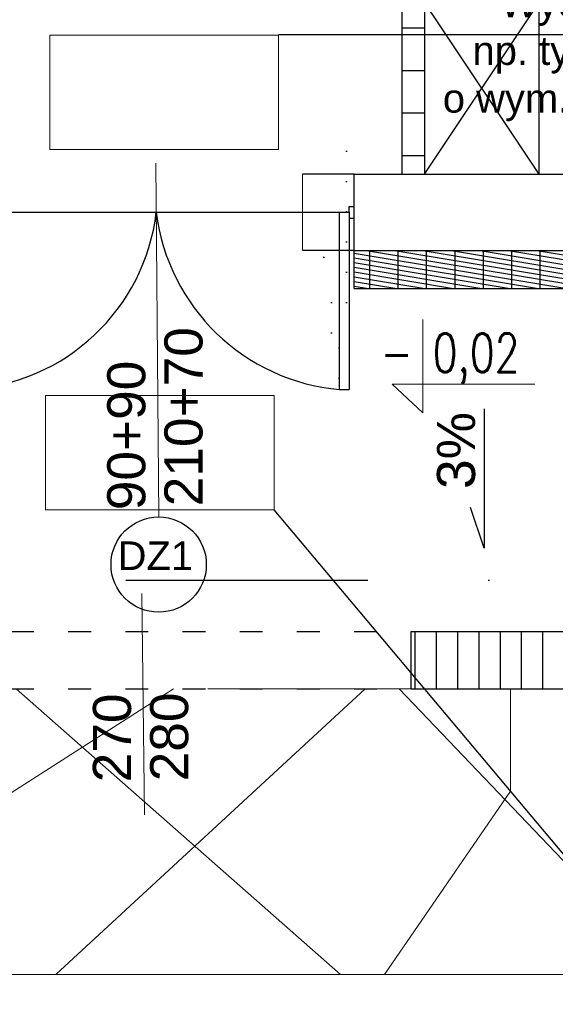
# Model space of a CAD drawing. Header units: millimetres. Extents: x 6197 to 108098, y 4257 to 29730.
# Tile 41 of 148: x 20131 to 20412, y 9572 to 10089. Entities that reach past the tile are written whole.
import ezdxf

# ---------------------------------------------------------------- set-up
doc = ezdxf.new("R2010")
doc.units = ezdxf.units.MM
doc.linetypes.add('ACAD_ISO03W100', pattern=[30, 12, -18])
doc.linetypes.add('DASHDOTX2', pattern=[50.8, 25.4, -12.7, 0, -12.7])
doc.layers.add('&_opisy_100', color=51, linetype='Continuous', lineweight=20)
doc.styles.add('Romans', font='romans.shx', dxfattribs={"width": 0.75})
doc.styles.get("Standard").update_dxf_attribs({"font": 'arial.ttf'})
doc.dimstyles.new('ISO-25', dxfattribs={"dimtxt": 2.5, "dimasz": 2.5, "dimexe": 1.25, "dimexo": 0.625, "dimtad": 1, "dimtxsty": 'Standard', "dimcen": 2.5, "dimadec": 0, "dimazin": 0, "dimtfac": 1, "dimtmove": 0, "dimatfit": 3, "dimfxl": 1, "dimarcsym": 0})

# ---------------------------------------------------------------- blocks, each defined once
blk = doc.blocks.new('_Oblique')
at = {"color": 0, "linetype": 'ByBlock', "lineweight": -2}
blk.add_line((-0.5, -0.5), (0.5, 0.5), dxfattribs=at)
blk = doc.blocks.new('*D493')
at = {"color": 0, "lineweight": -2, "transparency": 16777216}
blk.add_line((19259.33067422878, 9274.388910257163), (21143.33067399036, 9274.388910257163), dxfattribs=at)
at = {"layer": 'Defpoints', "color": 0, "transparency": 16777216}
for p in [(19259.33067422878, 9947.626542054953), (21143.33067399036, 9947.626542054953), (21143.33067399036, 9274.388910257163)]:
    blk.add_point(p, dxfattribs=at)
at = {"color": 0, "lineweight": -2, "transparency": 16777216, "xscale": 15, "yscale": 15, "zscale": 15, "rotation": 180}
blk.add_blockref('_Oblique', (19259.33067422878, 9274.388910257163), dxfattribs=at)
at = {"color": 0, "lineweight": -2, "transparency": 16777216, "xscale": 15, "yscale": 15, "zscale": 15}
blk.add_blockref('_Oblique', (21143.33067399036, 9274.388910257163), dxfattribs=at)
at = {"color": 0, "transparency": 16777216, "insert": (20213.55284148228, 9293.062703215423), "char_height": 20, "attachment_point": 5}
blk.add_mtext('1884', dxfattribs=at)
blk = doc.blocks.new('*D655')
at = {"color": 0, "lineweight": -2, "transparency": 16777216}
blk.add_line((20066.33067422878, 9388.267254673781), (20336.33067399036, 9388.267254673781), dxfattribs=at)
at = {"layer": 'Defpoints', "color": 0, "transparency": 16777216}
for p in [(20066.33067422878, 9737.626542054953), (20336.33067399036, 9737.626542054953), (20336.33067399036, 9388.267254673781)]:
    blk.add_point(p, dxfattribs=at)
at = {"color": 0, "lineweight": -2, "transparency": 16777216, "xscale": 15, "yscale": 15, "zscale": 15, "rotation": 180}
blk.add_blockref('_Oblique', (20066.33067422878, 9388.267254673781), dxfattribs=at)
at = {"color": 0, "lineweight": -2, "transparency": 16777216, "xscale": 15, "yscale": 15, "zscale": 15}
blk.add_blockref('_Oblique', (20336.33067399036, 9388.267254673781), dxfattribs=at)
at = {"color": 0, "transparency": 16777216, "insert": (20266.77535325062, 9406.94104763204), "char_height": 20, "attachment_point": 5}
blk.add_mtext('270', dxfattribs=at)
blk = doc.blocks.new('*D656')
at = {"color": 0, "lineweight": -2, "transparency": 16777216}
blk.add_line((20336.33067399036, 9388.267254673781), (20426.33065062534, 9388.267254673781), dxfattribs=at)
at = {"layer": 'Defpoints', "color": 0, "transparency": 16777216}
for p in [(20336.33067399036, 9737.626542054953), (20426.33065062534, 9737.626550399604), (20426.33065062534, 9388.267254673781)]:
    blk.add_point(p, dxfattribs=at)
at = {"color": 0, "lineweight": -2, "transparency": 16777216, "xscale": 15, "yscale": 15, "zscale": 15, "rotation": 180}
blk.add_blockref('_Oblique', (20336.33067399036, 9388.267254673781), dxfattribs=at)
at = {"color": 0, "lineweight": -2, "transparency": 16777216, "xscale": 15, "yscale": 15, "zscale": 15}
blk.add_blockref('_Oblique', (20426.33065062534, 9388.267254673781), dxfattribs=at)
at = {"color": 0, "transparency": 16777216, "insert": (20380.87754064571, 9406.94104763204), "char_height": 20, "attachment_point": 5}
blk.add_mtext('90', dxfattribs=at)
blk = doc.blocks.new('*D657')
at = {"color": 0, "lineweight": -2, "transparency": 16777216}
blk.add_line((20035.59906703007, 9767.626541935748), (20035.59906703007, 9737.626541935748), dxfattribs=at)
at = {"layer": 'Defpoints', "color": 0, "transparency": 16777216}
for p in [(20148.82180791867, 9767.626541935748), (20035.59906703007, 9737.626541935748), (20148.82180815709, 9737.626541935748)]:
    blk.add_point(p, dxfattribs=at)
at = {"color": 0, "lineweight": -2, "transparency": 16777216, "xscale": 15, "yscale": 15, "zscale": 15}
for p, rotation in [((20035.59906703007, 9767.626541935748), 90), ((20035.59906703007, 9737.626541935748), 270)]:
    blk.add_blockref('_Oblique', p, dxfattribs=dict(at, rotation=rotation))
at = {"color": 0, "transparency": 16777216, "insert": (20016.15491992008, 9721.101715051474), "char_height": 20, "attachment_point": 5, "rotation": 90}
blk.add_mtext('30', dxfattribs=at)
blk = doc.blocks.new('*D658')
at = {"color": 0, "lineweight": -2, "transparency": 16777216}
blk.add_line((20035.59906846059, 9947.626542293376), (20035.59906846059, 9767.626542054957), dxfattribs=at)
at = {"layer": 'Defpoints', "color": 0, "transparency": 16777216}
for p in [(20096.33067422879, 9947.626542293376), (20035.59906846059, 9767.626542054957), (20148.82180815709, 9767.626542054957)]:
    blk.add_point(p, dxfattribs=at)
at = {"color": 0, "lineweight": -2, "transparency": 16777216, "xscale": 15, "yscale": 15, "zscale": 15}
for p, rotation in [((20035.59906846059, 9947.626542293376), 90), ((20035.59906846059, 9767.626542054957), 270)]:
    blk.add_blockref('_Oblique', p, dxfattribs=dict(at, rotation=rotation))
at = {"color": 0, "transparency": 16777216, "insert": (20016.15491992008, 9862.36971338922), "char_height": 20, "attachment_point": 5, "rotation": 90}
blk.add_mtext('180', dxfattribs=at)
blk = doc.blocks.new('*D728')
at = {"color": 0, "lineweight": -2, "transparency": 16777216}
blk.add_line((20096.33067399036, 9324.388910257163), (20306.33067470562, 9324.388910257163), dxfattribs=at)
at = {"layer": 'Defpoints', "color": 0, "transparency": 16777216}
for p in [(20096.33067399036, 9947.626542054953), (20306.33067470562, 9947.626541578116), (20306.33067470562, 9324.388910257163)]:
    blk.add_point(p, dxfattribs=at)
at = {"color": 0, "lineweight": -2, "transparency": 16777216, "xscale": 15, "yscale": 15, "zscale": 15, "rotation": 180}
blk.add_blockref('_Oblique', (20096.33067399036, 9324.388910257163), dxfattribs=at)
at = {"color": 0, "lineweight": -2, "transparency": 16777216, "xscale": 15, "yscale": 15, "zscale": 15}
blk.add_blockref('_Oblique', (20306.33067470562, 9324.388910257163), dxfattribs=at)
at = {"color": 0, "transparency": 16777216, "insert": (20189.92602091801, 9343.062703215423), "char_height": 20, "attachment_point": 5}
blk.add_mtext('210', dxfattribs=at)
blk = doc.blocks.new('*D729')
at = {"color": 0, "lineweight": -2, "transparency": 16777216}
blk.add_line((20306.33067470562, 9324.388910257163), (20426.33061605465, 9324.388910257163), dxfattribs=at)
at = {"layer": 'Defpoints', "color": 0, "transparency": 16777216}
for p in [(20306.33067470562, 9947.626541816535), (20426.33061605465, 9947.62654765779), (20426.33061605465, 9324.388910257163)]:
    blk.add_point(p, dxfattribs=at)
at = {"color": 0, "lineweight": -2, "transparency": 16777216, "xscale": 15, "yscale": 15, "zscale": 15, "rotation": 180}
blk.add_blockref('_Oblique', (20306.33067470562, 9324.388910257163), dxfattribs=at)
at = {"color": 0, "lineweight": -2, "transparency": 16777216, "xscale": 15, "yscale": 15, "zscale": 15}
blk.add_blockref('_Oblique', (20426.33061605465, 9324.388910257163), dxfattribs=at)
at = {"color": 0, "transparency": 16777216, "insert": (20371.18108612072, 9343.062703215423), "char_height": 20, "attachment_point": 5}
blk.add_mtext('120', dxfattribs=at)

msp = doc.modelspace()

# ---------------------------------------------------------------- hatches: boundary and pattern name
h = msp.add_hatch()
h.set_pattern_fill('ANSI31', color=256, scale=5)
h.set_pattern_definition([(45, (-1177844343.7111, -935728472.6591815), (-11.22532015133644, 11.22532015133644), [])])
h.paths.add_polyline_path([(20783.33067422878, 10441.62654181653), (20771.33067422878, 10441.62654181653), (20771.33067422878, 10007.62654169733), (20783.33067422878, 10007.62654169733)])
h.paths.add_polyline_path([(20403.33068233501, 10199.62654193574), (20306.33068233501, 10199.62654193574), (20306.33068233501, 10187.62654181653), (20331.3306820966, 10187.62654193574), (20331.33068233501, 10007.62654193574), (20343.33068233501, 10007.62654193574), (20343.33068233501, 10187.62654193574), (20403.33068233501, 10187.62654193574)])
h = msp.add_hatch()
h.set_pattern_fill('ANSI37', color=256, scale=5)
h.set_pattern_definition([(45, (-1177844323.7111, -935728472.6591815), (-11.22532015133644, 11.22532015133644), []), (135, (-1177844323.7111, -935728472.6591815), (-11.22532015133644, -11.22532015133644), [])])
h.paths.add_polyline_path([(19279.33067399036, 10172.62654193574), (19274.33067399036, 10172.62654193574), (19234.33067399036, 10172.62654193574), (19172.33067399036, 10172.62654181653), (19172.33067399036, 10152.62654181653), (19259.33067422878, 10152.62654193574), (19259.33067399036, 9947.626542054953), (19379.33067422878, 9947.626542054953), (19379.33067422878, 9967.626541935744), (19319.33067422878, 9967.626541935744), (19279.33067399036, 9967.626541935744)])
h.paths.add_polyline_path([(19529.33067422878, 9967.626541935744), (19469.33067422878, 9967.626541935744), (19469.33067422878, 9947.626542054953), (19529.33067422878, 9947.626542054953)])
h.paths.add_polyline_path([(19736.33067422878, 9967.626541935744), (19619.33067422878, 9967.626541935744), (19619.33067422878, 9947.626542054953), (19619.3306744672, 9947.626542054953), (19736.33067422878, 9947.626542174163)])
h.paths.add_polyline_path([(19886.33067422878, 9967.626541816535), (19826.33067422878, 9967.626541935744), (19826.33067422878, 9947.626542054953), (19886.33067422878, 9947.626541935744)])
h.paths.add_polyline_path([(20096.33067422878, 9967.626541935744), (19976.33067422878, 9967.626541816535), (19976.33067422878, 9947.626541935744), (20096.33067422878, 9947.626542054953)])
h.paths.add_polyline_path([(20426.33067422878, 9967.626541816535), (20306.33067422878, 9967.626541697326), (20306.33067422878, 9947.626541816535), (20426.33067422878, 9947.626541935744)])
h.paths.add_polyline_path([(20783.33067422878, 9967.626541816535), (20666.33067422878, 9967.626541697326), (20666.33067422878, 9947.626544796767), (20666.33070879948, 9947.626544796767), (20783.33067422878, 9947.626541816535)])
h = msp.add_hatch()
h.set_pattern_fill('ANSI31', color=256, scale=5)
h.set_pattern_definition([(45, (-1177846952.249857, -935728472.6591815), (-11.22532015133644, 11.22532015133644), [])])
h.paths.add_polyline_path([(20516.33067422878, 10007.62654181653), (20516.33067422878, 9967.626541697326), (20576.33067422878, 9967.626541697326), (20576.33067422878, 10007.62654181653)])
h.paths.add_polyline_path([(20666.33067422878, 10007.62654181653), (20666.33067422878, 9967.626541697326), (20730.33068233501, 9967.626541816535), (20730.33068233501, 10007.62654169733)])
h.paths.add_polyline_path([(20426.33067422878, 10007.62654205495), (20426.33067399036, 10007.62654205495), (20425.33068233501, 10007.62654205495), (20425.33068233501, 9967.626541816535), (20426.33067422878, 9967.626541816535)])
h.paths.add_polyline_path([(20348.45289522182, 10006.2597337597), (20652.94470959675, 10006.2597337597), (20652.94470959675, 10112.68197115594), (20348.45289522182, 10112.68197115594)], flags=9)
h = msp.add_hatch()
h.set_pattern_fill('DOTS', color=256, scale=5)
h.set_pattern_definition([(0, (-1177846952.249857, -935728472.6591815), (3.96875, 7.9375), [0, -7.9375])])
h.paths.add_polyline_path([(20126.33068233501, 10007.62654181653), (20096.33067422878, 10007.62654181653), (20096.33067422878, 9990.626541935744), (20098.83067422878, 9990.626541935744), (20098.83067422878, 9987.626541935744), (20126.33068233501, 9987.626541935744)])
h.paths.add_polyline_path([(20126.33068233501, 9987.626541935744), (20103.83067422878, 9987.626541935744), (20103.83067422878, 9967.626541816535), (20126.33068233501, 9967.626541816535)])
h.paths.add_polyline_path([(20103.83067422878, 9987.626541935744), (20098.83067422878, 9987.626541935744), (20098.83067422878, 9984.626541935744), (20098.83067422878, 9967.626541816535), (20103.83067422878, 9967.626541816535)])
h.paths.add_polyline_path([(20306.33067422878, 10007.62654181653), (20279.33068233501, 10007.62654169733), (20279.33068233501, 9987.626541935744), (20303.72550278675, 9987.626541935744), (20303.72550278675, 9990.626541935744), (20306.33067422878, 9990.626541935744)])
h.paths.add_polyline_path([(20298.72550278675, 9987.626541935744), (20279.33068233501, 9987.626541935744), (20279.33068233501, 9967.626541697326), (20298.72550278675, 9967.626541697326)])
h.paths.add_polyline_path([(20303.72550278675, 9984.626541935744), (20303.72550278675, 9987.626541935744), (20298.72550278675, 9987.626541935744), (20298.72550278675, 9967.626541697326), (20303.72550278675, 9967.626541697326)])
at = {"lineweight": 20}
h = msp.add_hatch(dxfattribs=at)
h.set_pattern_fill('ANSI37', color=256, scale=30)
h.set_pattern_definition([(45, (-1177846952.249857, -935728472.6591815), (-67.35192090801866, 67.35192090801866), []), (135, (-1177846952.249857, -935728472.6591815), (-67.35192090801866, -67.35192090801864), [])])
h.paths.add_polyline_path([(18528.50136857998, 9942.626542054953), (18487.33067399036, 9942.626542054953), (18487.33067399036, 9942.626541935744), (18221.87879973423, 9942.626541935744), (18127.33067351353, 9821.840570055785), (18127.33067351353, 9587.626550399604), (18528.50136857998, 9587.626550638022)])
h.paths.add_polyline_path([(19571.1514065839, 9737.626550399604), (18638.02147084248, 9737.626550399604), (18669.41326290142, 9587.626550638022), (19571.1514065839, 9587.62655099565)])
h.paths.add_polyline_path([(18632.93292385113, 9737.626550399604), (18577.33067399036, 9737.626550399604), (18577.33067399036, 9942.626541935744), (18528.50136857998, 9942.626542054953), (18528.50136857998, 9587.626550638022), (18666.29426198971, 9587.626550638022)])
h.paths.add_polyline_path([(19956.08020382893, 9737.626550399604), (19571.1514065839, 9737.626550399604), (19571.1514065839, 9587.62655099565), (19920.34403925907, 9587.626551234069)])
h.paths.add_polyline_path([(20423.23025184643, 9642.459584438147), (20343.30047636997, 9737.626542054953), (20336.33067422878, 9737.626542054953), (20336.33067422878, 9737.626541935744), (20066.33067422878, 9737.626541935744), (19976.33065014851, 9737.626541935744), (19959.88737708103, 9587.626551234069), (20423.23025160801, 9587.626551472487)])
h.paths.add_polyline_path([(19976.33065110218, 9737.626550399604), (19964.83739787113, 9737.626550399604), (19926.52647000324, 9587.626551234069), (19959.88737708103, 9587.626551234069)])
h.paths.add_polyline_path([(21293.33067399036, 9737.626542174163), (21143.33067399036, 9737.626542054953), (20446.58114653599, 9737.626541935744), (20482.31730919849, 9587.626551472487), (21293.33067399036, 9587.626551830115)])
h.paths.add_polyline_path([(20437.8239527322, 9737.626541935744), (20426.33067422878, 9737.626541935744), (20423.23025184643, 9737.626541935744), (20423.23025184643, 9642.459584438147), (20469.28396731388, 9587.626551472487), (20476.13487845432, 9587.626551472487)])
h.paths.add_polyline_path([(20423.23025184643, 9737.626541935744), (20343.30047636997, 9737.626542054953), (20423.23025184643, 9642.459584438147)], flags=17)
h.paths.add_polyline_path([(19417.50514918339, 9662.229760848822), (19417.50514918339, 9712.611752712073), (19376.29096084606, 9712.611752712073), (19376.29096084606, 9662.229760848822)], flags=24)
h.paths.add_polyline_path([(19900.1154752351, 9711.854428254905), (19900.1154752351, 9752.932190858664), (19858.90128689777, 9752.932190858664), (19858.90128689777, 9711.854428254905)], flags=9)
h.paths.add_polyline_path([(19864.45500832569, 9718.709365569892), (19864.45500832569, 9759.787128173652), (19823.24081998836, 9759.787128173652), (19823.24081998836, 9718.709365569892)], flags=9)
h.paths.add_polyline_path([(20544.11472135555, 9711.854428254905), (20544.11472135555, 9752.932190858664), (20502.90053301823, 9752.932190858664), (20502.90053301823, 9711.854428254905)], flags=9)
h.paths.add_polyline_path([(20579.78883105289, 9718.709365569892), (20579.78883105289, 9759.787128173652), (20538.57464271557, 9759.787128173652), (20538.57464271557, 9718.709365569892)], flags=9)
h.paths.add_polyline_path([(21211.56903844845, 9638.73608370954), (21211.56903844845, 9695.35272761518), (21170.35485011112, 9695.35272761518), (21170.35485011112, 9638.73608370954)], flags=24)
h.paths.add_polyline_path([(20901.99222594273, 9666.153156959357), (20901.99222594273, 9716.535148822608), (20860.7780376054, 9716.535148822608), (20860.7780376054, 9666.153156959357)], flags=24)
h = msp.add_hatch()
h.set_pattern_fill('ANSI31', color=256, scale=5)
h.set_pattern_definition([(45, (-1177842474.711123, -935728677.659173), (-11.22532015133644, 11.22532015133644), [])])
h.paths.add_polyline_path([(20066.33065110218, 9767.626550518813), (19976.33065110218, 9767.626550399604), (19976.33065110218, 9737.626550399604), (20066.33065110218, 9737.626550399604)])
h.paths.add_polyline_path([(20426.33065110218, 9767.626550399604), (20336.33065110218, 9767.626550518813), (20336.33065110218, 9737.626550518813), (20426.33065110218, 9737.626550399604)])

# ---------------------------------------------------------------- linework, layer by layer
at = {"layer": '&_opisy_100', "color": 0}
msp.add_lwpolyline([(20342.43659120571, 9931.342374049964), (20342.43659120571, 9882.345457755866), (20326.37344676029, 9897.378555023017), (20401.24434953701, 9897.378555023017)], dxfattribs=at)
at = {"lineweight": 30}
for p, q in [((20331.3306820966, 10187.62654193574), (20331.33068233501, 10007.62654205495)), ((20343.33068233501, 10187.62654193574), (20343.33068233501, 10007.62654205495)), ((20306.33067422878, 10007.62654181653), (20426.33067399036, 10007.62654205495)), ((20306.33067422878, 9947.626542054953), (20306.33067422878, 10007.62654181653)), ((20306.33067470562, 9967.626541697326), (20426.3306744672, 9967.626541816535)), ((20306.33067470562, 9947.626541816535), (20426.3306744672, 9947.626541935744)), ((20336.33067399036, 9767.626542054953), (20426.33067422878, 9767.626541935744)), ((20336.33067422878, 9737.626541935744), (20336.33067422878, 9767.626541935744)), ((20336.33067399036, 9737.626542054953), (20426.33067422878, 9737.626541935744))]:
    msp.add_line(p, q, dxfattribs=at)
for p, q in [((20403.33068233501, 10187.62654193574), (20403.33068233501, 10007.62654193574)), ((20343.33068233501, 10007.62654193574), (20403.33068233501, 10097.62654193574)), ((20343.33068233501, 10097.62654193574), (20403.33068233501, 10007.62654193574)), ((20695.13075691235, 10080.69234141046), (20266.67792373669, 10080.69234141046)), ((20306.33067422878, 10007.62654181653), (20279.33068233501, 10007.62654169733)), ((20098.83067422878, 9987.626541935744), (20303.72550278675, 9987.626541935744)), ((20298.72550278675, 9894.626541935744), (20298.72550278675, 9987.626541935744)), ((20303.72550278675, 9987.626541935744), (20303.72550278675, 9990.626541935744)), ((20303.72550278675, 9990.626541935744), (20306.22550278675, 9990.626541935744)), ((20303.72550278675, 9987.626541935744), (20303.72550278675, 9984.626541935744)), ((20303.72550278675, 9984.626541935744), (20306.22550278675, 9984.626541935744)), ((20303.72550278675, 9984.626541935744), (20303.72550278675, 9894.626541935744)), ((20306.33067422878, 9967.626541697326), (20279.33068233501, 9967.626541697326)), ((20298.72550278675, 9894.626541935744), (20303.72550278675, 9894.626541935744)), ((20374.57870989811, 9884.494486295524), (20374.57870989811, 9811.449846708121)), ((20374.57870989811, 9811.449846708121), (20367.34489398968, 9832.745652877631)), ((20539.97571378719, 9503.45868786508), (20264.40710335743, 9831.55952569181))]:
    msp.add_line(p, q)
at = {"lineweight": 0}
for p, q in [((20146.67792373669, 10080.58532675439), (20266.67792373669, 10080.58532675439)), ((20146.67792373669, 10020.58532675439), (20146.67792373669, 10080.58532675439)), ((20266.67792373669, 10080.58532675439), (20266.67792373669, 10020.58532675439)), ((20266.67792373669, 10020.58532675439), (20146.67792373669, 10020.58532675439)), ((20279.33068233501, 10007.62654181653), (20279.33068233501, 9967.626541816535)), ((20144.40710335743, 9891.55952569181), (20264.40710335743, 9891.55952569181)), ((20144.40710335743, 9831.55952569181), (20144.40710335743, 9891.55952569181)), ((20264.40710335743, 9891.55952569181), (20264.40710335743, 9831.55952569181)), ((20264.40710335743, 9831.55952569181), (20144.40710335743, 9831.55952569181))]:
    msp.add_line(p, q, dxfattribs=at)
at = {"lineweight": 20}
for p, q in [((20202.40641432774, 10013.35741504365), (20203.81066757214, 9827.767932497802)), ((20194.89985424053, 9787.686083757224), (20196.30410748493, 9671.456999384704)), ((21293.33067399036, 9587.626551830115), (18127.33067351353, 9587.626550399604))]:
    msp.add_line(p, q, dxfattribs=at)
at = {"linetype": 'DASHDOTX2', "lineweight": 30, "ltscale": 5}
msp.add_line((19678.3150790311, 9794.592970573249), (20724.34626942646, 9794.592970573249), dxfattribs=at)
at = {"linetype": 'ACAD_ISO03W100'}
for p, q in [((20066.33067422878, 9767.626541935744), (20336.33067422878, 9767.626541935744)), ((20066.33067422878, 9737.626541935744), (20336.33067422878, 9737.626541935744))]:
    msp.add_line(p, q, dxfattribs=at)
msp.add_circle((20203.81066757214, 9802.767932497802), 25)
for centre, radius, start, end in [((20097.46830373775, 10000.31003984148), 105.8748387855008, 273.4451739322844, 353.1196061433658), ((20308.09916215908, 10000.51517554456), 106.3027195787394, 186.9639416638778, 264.9411520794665)]:
    msp.add_arc(centre, radius, start, end)

# ---------------------------------------------------------------- texts
at = {"layer": '&_opisy_100', "color": 0, "insert": (20320.24987464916, 9924.037116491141), "char_height": 20.25, "width": 420.6382812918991, "attachment_point": 1, "rotation": 359.99999780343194, "style": 'Romans'}
msp.add_mtext('\\A1;- 0,02', dxfattribs=at)
at = {"char_height": 15}
for s, width, insert, attachment_point in [('\\pi39.64473;Wycieraczka wewnętrzna\\P\\pi25.15633;np. typu ALASKA/STAMATS\\P\\pi9.56799;o wym.  80/160 cm wpuszczona \\P\\pi102.40735;w posadzkę', 314.5418477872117, (20343.33067518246, 10104.9619848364), 1), ('DZ1', 68.36028754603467, (20221.87455922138, 9814.959598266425), 3)]:
    msp.add_mtext_dynamic_manual_height_columns(s, width=width, gutter_width=12.5, heights=[0], dxfattribs=dict(at, insert=insert, attachment_point=attachment_point))
at = {"lineweight": 20, "char_height": 20, "attachment_point": 1, "rotation": 89.99999999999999}
for s, width, insert in [('210+70', 37.211574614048, (20206.81729656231, 9833.384446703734)), ('\\pt0,20;90+90', 98.90418893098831, (20176.807834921, 9831.307166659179)), ('\\pt0,20;3%', 98.90418893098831, (20349.82233100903, 9842.43681772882)), ('\\pt0;270', 37.211574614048, (20169.30127483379, 9688.527234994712)), ('280', 37.211574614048, (20199.3107364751, 9689.041404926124))]:
    msp.add_mtext_dynamic_manual_height_columns(s, width=width, gutter_width=12.5, heights=[0], dxfattribs=dict(at, insert=insert))

# ---------------------------------------------------------------- dimensions: what is measured, and where the dimension line sits
for base, p1, p2, picture, middle in [((20035.59906846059, 9767.626542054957), (20096.33067422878, 9947.626542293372), (20148.82180815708, 9767.626542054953), '*D658', (20016.15491992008, 9862.36971338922)), ((20035.59906703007, 9737.626541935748), (20148.82180791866, 9767.626541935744), (20148.82180815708, 9737.626541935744), '*D657', (20016.15491992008, 9721.101715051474))]:
    dim = msp.add_linear_dim(base=base, p1=p1, p2=p2, angle=90, dimstyle='ISO-25', override={"dimtxt": 20, "dimasz": 15, "dimblk1": 'Oblique', "dimblk2": 'Oblique', "dimsah": 1, "dimse1": 1, "dimse2": 1, "dimtmove": 2})
    dim.commit()
    dim.dimension.update_dxf_attribs({"geometry": picture, "text_midpoint": middle, "dimtype": 160})
for base, p1, p2, picture, middle in [((21143.33067399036, 9274.388910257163), (19259.33067422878, 9947.626542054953), (21143.33067399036, 9947.626542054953), '*D493', (20213.55284148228, 9293.062703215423)), ((20306.33067470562, 9324.388910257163), (20096.33067399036, 9947.626542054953), (20306.33067470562, 9947.626541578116), '*D728', (20189.92602091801, 9343.062703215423)), ((20426.33061605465, 9324.388910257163), (20306.33067470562, 9947.626541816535), (20426.33061605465, 9947.62654765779), '*D729', (20371.18108612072, 9343.062703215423)), ((20336.33067399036, 9388.267254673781), (20066.33067422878, 9737.626542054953), (20336.33067399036, 9737.626542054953), '*D655', (20266.77535325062, 9406.94104763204)), ((20426.33065062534, 9388.267254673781), (20336.33067399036, 9737.626542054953), (20426.33065062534, 9737.626550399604), '*D656', (20380.87754064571, 9406.94104763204))]:
    dim = msp.add_linear_dim(base=base, p1=p1, p2=p2, dimstyle='ISO-25', override={"dimtxt": 20, "dimasz": 15, "dimblk1": 'Oblique', "dimblk2": 'Oblique', "dimsah": 1, "dimse1": 1, "dimse2": 1, "dimtmove": 2})
    dim.commit()
    dim.dimension.update_dxf_attribs({"geometry": picture, "text_midpoint": middle, "dimtype": 160})

doc.saveas('drawing.dxf')
